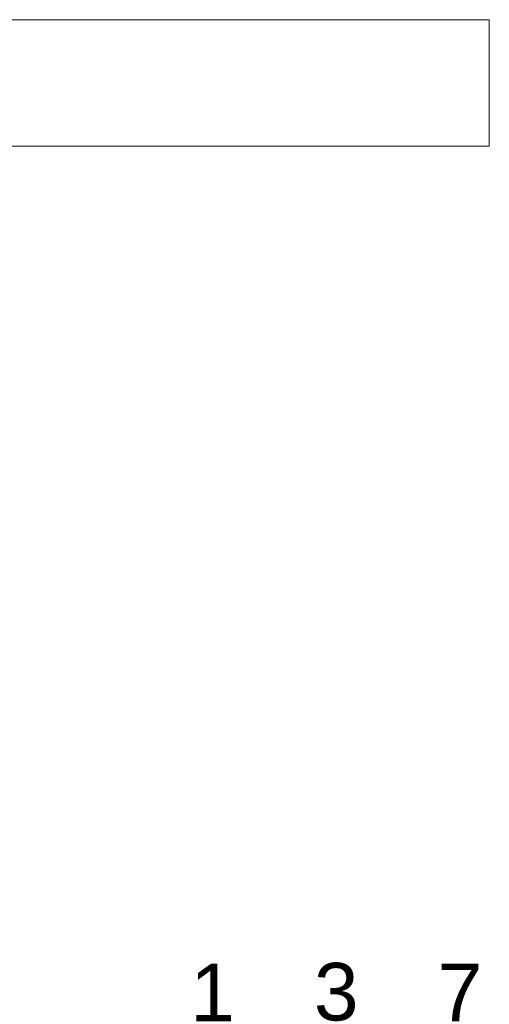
# Model space of a CAD drawing. Header units: millimetres. Extents: x 4480191 to 4481199, y -30324204 to -30323479.
# Tile 208 of 256: x 4480204.52 to 4480206.15, y -30323776.36 to -30323772.94. Entities that reach past the tile are written whole.
import ezdxf

# ---------------------------------------------------------------- set-up
doc = ezdxf.new("R2010")
doc.units = ezdxf.units.MM
doc.linetypes.add('NULL', pattern=[0])
doc.layers.add('EL-Textos fios QD', color=7, linetype='Continuous', lineweight=9)
doc.layers.add('IFC-Parede padrão-Contorno', color=44, linetype='Continuous', lineweight=5)
doc.styles.add('ARIAL', font='arial.ttf')

msp = doc.modelspace()

# ---------------------------------------------------------------- linework, layer by layer
at = {"layer": 'IFC-Parede padrão-Contorno', "color": 8, "lineweight": 5}
for p, q in [((4480203.2933, -30323772.9372), (4480206.1467, -30323772.9372)), ((4480206.1467, -30323773.3772), (4480206.1467, -30323772.9372)), ((4480203.2933, -30323773.3772), (4480206.1467, -30323773.3772))]:
    msp.add_line(p, q, dxfattribs=at)

# ---------------------------------------------------------------- texts
at = {"layer": 'EL-Textos fios QD', "linetype": 'NULL', "char_height": 0.2, "width": 0.310671, "attachment_point": 7, "line_spacing_factor": 0.6, "style": 'ARIAL'}
for s, insert in [('1', (4480205.1073, -30323776.4205)), ('3', (4480205.5373, -30323776.4205)), ('7', (4480205.9674, -30323776.4205))]:
    msp.add_mtext(s, dxfattribs=dict(at, insert=insert))

doc.saveas('drawing.dxf')
